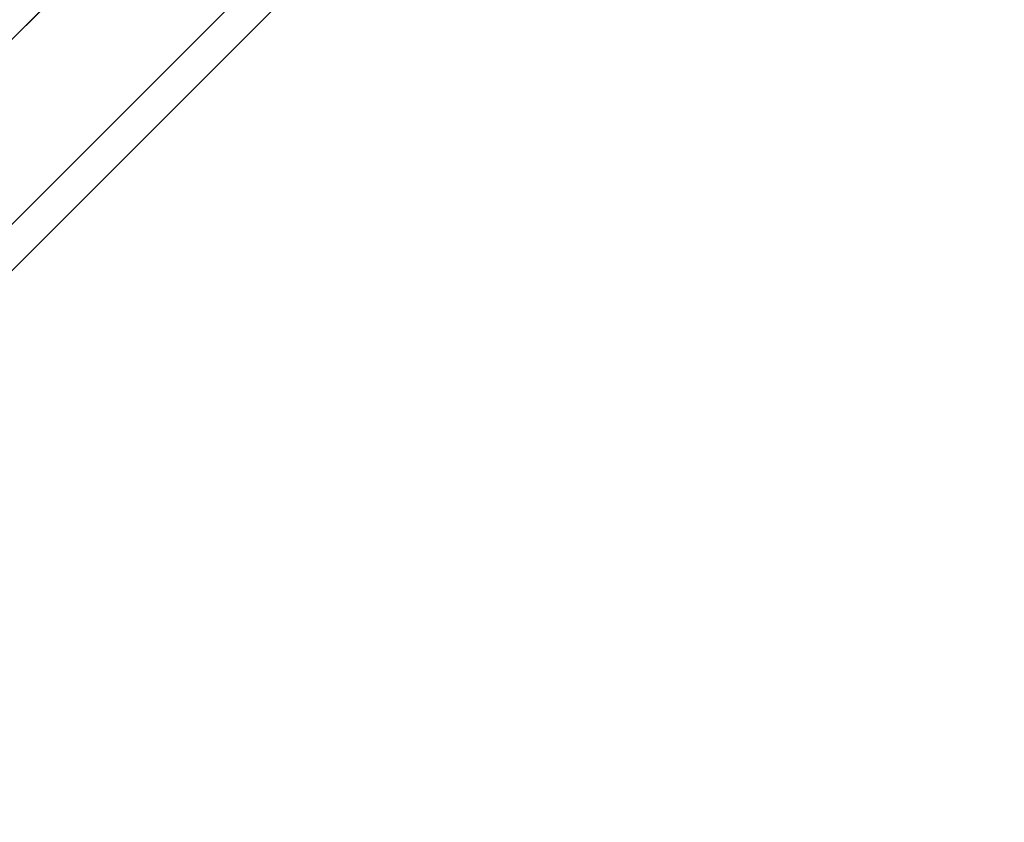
# Model space of a CAD drawing. Header units: millimetres. Extents: x -10999 to 11001, y -4500 to 4500.
# Tile 205 of 256: x 7720 to 8322, y 2901 to 3392. Entities that reach past the tile are written whole.
import ezdxf

# ---------------------------------------------------------------- set-up
doc = ezdxf.new("R2010")
doc.units = ezdxf.units.MM
doc.header["$MEASUREMENT"] = 0
doc.layers.add('Legs', color=7, linetype='Continuous', true_color=0x000000)

msp = doc.modelspace()

# ---------------------------------------------------------------- linework, layer by layer
at = {"layer": 'Legs'}
for p, q in [((7378.36, 3042.52, 6864.56), (8322.36, 3986.52, 94.11)), ((7364.21, 3028.38, 6864.56), (8308.21, 3972.38, 94.11)), ((7307.64, 2971.81, 6864.56), (8251.65, 3915.81, 94.11)), ((7251.08, 2915.24, 6864.56), (8195.08, 3859.24, 94.11)), ((7364.21, 2915.24, 6864.56), (8308.21, 3859.24, 94.11)), ((7236.93, 2901.1, 6864.56), (8180.94, 3845.1, 94.11)), ((7378.36, 2901.1, 6864.56), (8322.36, 3845.1, 94.11)), ((7542.82, 3206.99, 4670.71), (8180.94, 3845.1, 94.11)), ((7529.23, 3193.39, 4666.8), (8166.79, 3830.96, 94.11)), ((7474.84, 3139, 4651.15), (8110.22, 3774.39, 94.11)), ((7420.45, 3084.62, 4635.5), (8053.66, 3717.82, 94.11)), ((7531.41, 3082.43, 4651.16), (8166.79, 3717.82, 94.11)), ((7406.86, 3071.02, 4631.59), (8039.51, 3703.68, 94.11)), ((7545.55, 3068.29, 4651.16), (8180.94, 3703.68, 94.11))]:
    msp.add_line(p, q, dxfattribs=at)

doc.saveas('drawing.dxf')
